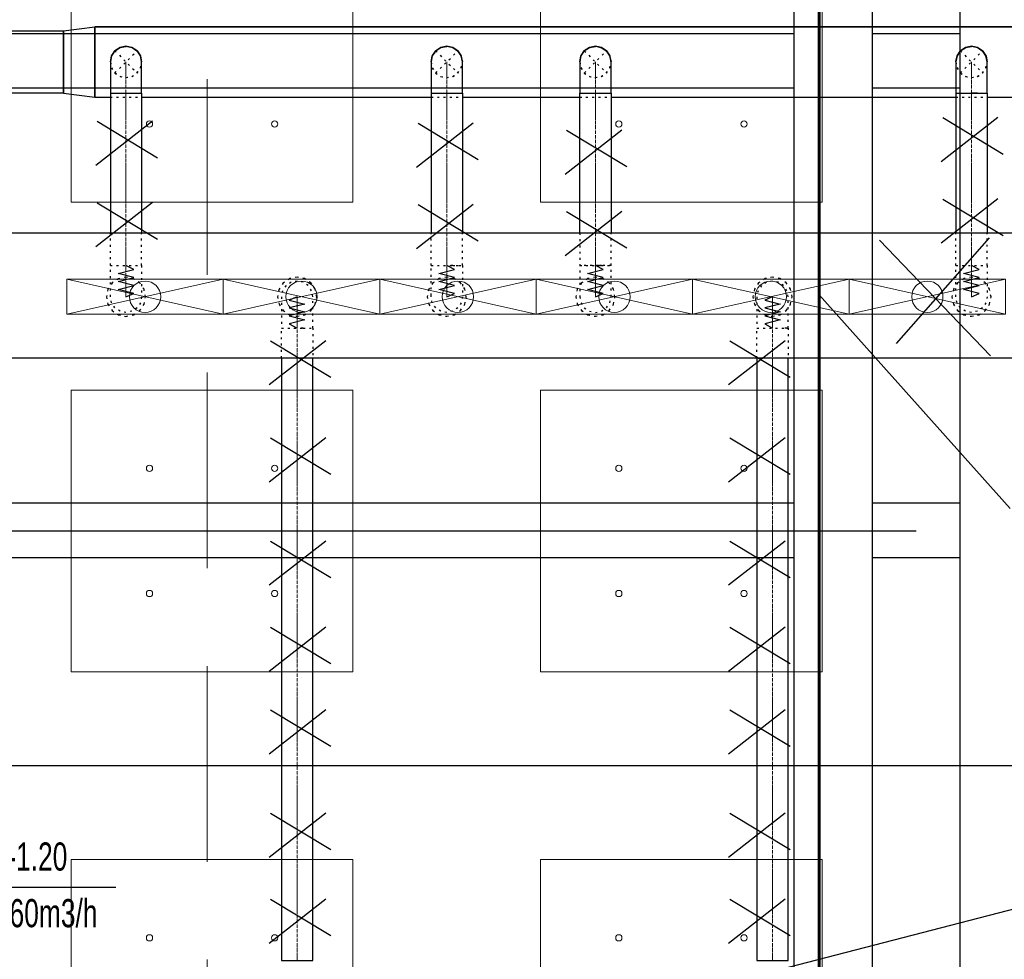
# Model space of a CAD drawing. Header units: centimetres. Extents: x -228435 to 46820, y -89367 to 152985.
# Tile 127 of 256: x -52269 to -45977, y 33763 to 39766. Entities that reach past the tile are written whole.
import ezdxf

# ---------------------------------------------------------------- set-up
doc = ezdxf.new("R2010")
doc.units = ezdxf.units.CM
doc.header["$LTSCALE"] = 50
for name, pattern in [('Balustrady$0$DASHED', [0.75, 0.5, -0.25]), ('CADVENT_CENTERLINE', [9.9, 7.4, -1, 0.5, -1]), ('CADVENT_HIDDEN', [0.8, 0.25, -0.55]), ('Kondygnacja  -0_5$0$HIDDEN', [9.525, 6.35, -3.175]), ('Kondygnacja  -0_5$0$HIDDEN2', [4.7625, 3.175, -1.5875]), ('Osie rzutów$0$DASHDOT2', [12.7, 6.35, -3.175, 0, -3.175])]:
    doc.linetypes.add(name, pattern=pattern)
doc.layers.get('0').update_dxf_attribs({"color": 8})
for name, color, linetype in [('01-103-Went PP_poziom-0_5$0$L_Nawiew', 250, 'Continuous'), ('bgde-nawiewDETAILS', 1, 'Continuous'), ('bgde-nawiewEXP', 250, 'Continuous'), ('bgde-nawiewHIDDEN', 250, 'Continuous'), ('bgde_VAV', 7, 'Continuous'), ('IS_zmiany 2024', 3, 'Continuous'), ('Kondygnacja  -0_5$0$ARCH_KONSTR_POWYŻEJ RZUTU', 8, 'Kondygnacja  -0_5$0$HIDDEN'), ('Kondygnacja  -0_5$0$ARCH_KONSTR_POWYŻEJ RZUTU_IST', 8, 'Kondygnacja  -0_5$0$HIDDEN2'), ('Osie rzutów$0$ARCH_INFO_OSIE_IST', 8, 'Osie rzutów$0$DASHDOT2'), ('Osie rzutów$0$ARCH_INFO_OSIE_OPISY_IST', 8, 'Continuous')]:
    doc.layers.add(name, color=color, linetype=linetype)
for name, color, linetype, lineweight in [('bgde-nawiewCEN', 7, 'Continuous', 13), ('bgde_nawiewnik', 11, 'Continuous', 5), ('SU Lampy kwadratowe  -05$0$ARCH_SUFITY_PODWIESZANE', 8, 'Continuous', 9)]:
    doc.layers.add(name, color=color, linetype=linetype, lineweight=lineweight)

# ---------------------------------------------------------------- blocks, each defined once
blk = doc.blocks.new('Osie rzutów')
at = {"layer": 'Osie rzutów$0$ARCH_INFO_OSIE_IST', "ltscale": 10}
for p, q in [((7460, 12510), (7460, 4623.26)), ((4436.24, 8000), (15156.54, 8000))]:
    blk.add_line(p, q, dxfattribs=at)
blk = doc.blocks.new('SU Lampy kwadratowe  -05$0$moduł sufitu')
at = {"layer": 'SU Lampy kwadratowe  -05$0$ARCH_SUFITY_PODWIESZANE'}
for points in [[(60, -60), (240, -60), (240, -240), (60, -240)], [(360, -60), (540, -60), (540, -240), (360, -240)], [(60, -360), (240, -360), (240, -540), (60, -540)], [(360, -360), (540, -360), (540, -540), (360, -540)]]:
    blk.add_lwpolyline(points, close=True, dxfattribs=at)
for centre in [(110, -110), (190, -110), (410, -110), (490, -110), (110, -190), (190, -190), (410, -190), (490, -190), (110, -410), (190, -410), (410, -410), (490, -410), (110, -490), (190, -490), (410, -490), (490, -490)]:
    blk.add_circle(centre, 2, dxfattribs=at)
blk = doc.blocks.new('SU Lampy kwadratowe  -05')
at = {"layer": 'SU Lampy kwadratowe  -05$0$ARCH_SUFITY_PODWIESZANE'}
for p in [(6860, 8600), (6860, 8000)]:
    blk.add_blockref('SU Lampy kwadratowe  -05$0$moduł sufitu', p, dxfattribs=at)
blk = doc.blocks.new('Kondygnacja  -0_5$0$konstrukcja istniejąca -0.5')
at = {"layer": 'Kondygnacja  -0_5$0$ARCH_KONSTR_POWYŻEJ RZUTU_IST', "ltscale": 10}
blk.add_line((7432, 8575), (7432, 7425), dxfattribs=at)
for points in [[(7382, 7425), (7382, 8575)], [(7488, 8575), (7488, 7425)], [(7382, 8132.89), (6338.46, 8132.89), (6338.46, 8167.89), (7382, 8167.89)], [(7432, 8167.89), (7488, 8167.89)], [(7488, 8132.89), (7432, 8132.89)]]:
    blk.add_lwpolyline(points, dxfattribs=at)
at = {"layer": 'Kondygnacja  -0_5$0$ARCH_KONSTR_POWYŻEJ RZUTU_IST', "ltscale": 10, "elevation": 0}
for points in [[(7382, 8432.89), (6338.46, 8432.89), (6338.46, 8467.89), (7382, 8467.89)], [(7432, 8467.89), (7488, 8467.89)], [(7488, 8432.89), (7432, 8432.89)]]:
    blk.add_lwpolyline(points, dxfattribs=at)
blk = doc.blocks.new('A$C066D7839')
at = {"layer": 'bgde_nawiewnik'}
for p, q in [((-50, -11.15), (-50, 11.15)), ((-50, 11.15), (50, 11.15)), ((-50, -11.15), (50, 11.15)), ((50, -11.15), (-50, 11.15)), ((50, 11.15), (50, -11.15)), ((50, -11.15), (-50, -11.15))]:
    blk.add_line(p, q, dxfattribs=at)
blk.add_circle((0, 0), 10, dxfattribs=at)

msp = doc.modelspace()

# ---------------------------------------------------------------- linework, layer by layer
at = {"linetype": 'Balustrady$0$DASHED', "lineweight": 20, "ltscale": 50}
msp.add_lwpolyline([(-53592.361, 52511.025), (-51070.214, 52511.025), (-51070.214, 5276.785), (-53592.361, 5276.785)], close=True, dxfattribs=at)
at = {"layer": 'bgde-nawiewCEN', "linetype": 'CADVENT_CENTERLINE', "ltscale": 0.06}
for p, q in [((-51590.031, 39295.952), (-51590.031, 39495.952)), ((-49540.031, 39295.952), (-49540.031, 39495.952)), ((-48590.031, 39295.952), (-48590.031, 39495.952)), ((-46186.383, 39295.952), (-46186.383, 39495.952)), ((-51590.031, 39295.952), (-51590.031, 38195.509)), ((-49540.031, 39295.952), (-49540.031, 38196.041)), ((-48590.031, 39295.952), (-48590.031, 38196.041)), ((-46186.383, 39295.952), (-46186.383, 38196.041)), ((-51590.031, 38195.509), (-51590.031, 38176.812)), ((-51590.031, 38176.812), (-51590.031, 38125.701)), ((-49540.031, 38196.041), (-49540.031, 38177.345)), ((-49540.031, 38177.345), (-49540.031, 38126.234)), ((-48590.031, 38196.041), (-48590.031, 38177.345)), ((-48590.031, 38177.345), (-48590.031, 38126.234)), ((-46186.383, 38196.041), (-46186.383, 38177.345)), ((-46186.383, 38177.345), (-46186.383, 38126.234)), ((-51590.031, 38125.701), (-51590.031, 38097.909)), ((-51590.031, 38097.909), (-51590.031, 38074.383)), ((-51590.031, 38074.383), (-51590.031, 38054.768)), ((-49540.031, 38126.234), (-49540.031, 38098.441)), ((-49540.031, 38098.441), (-49540.031, 38074.915)), ((-49540.031, 38074.915), (-49540.031, 38055.3)), ((-48590.031, 38126.234), (-48590.031, 38098.441)), ((-48590.031, 38098.441), (-48590.031, 38074.915)), ((-48590.031, 38074.915), (-48590.031, 38055.3)), ((-46186.383, 38126.234), (-46186.383, 38098.441)), ((-46186.383, 38098.441), (-46186.383, 38074.915)), ((-46186.383, 38074.915), (-46186.383, 38055.3)), ((-51590.031, 38054.768), (-51590.031, 38038.709)), ((-51590.031, 38038.709), (-51590.031, 38025.849)), ((-51590.031, 38025.849), (-51590.031, 38015.835)), ((-51590.031, 38015.835), (-51590.031, 38008.309)), ((-49540.031, 38055.3), (-49540.031, 38039.241)), ((-49540.031, 38039.241), (-49540.031, 38026.382)), ((-49540.031, 38026.382), (-49540.031, 38016.367)), ((-49540.031, 38016.367), (-49540.031, 38008.841)), ((-48590.031, 38055.3), (-48590.031, 38039.241)), ((-48590.031, 38039.241), (-48590.031, 38026.382)), ((-48590.031, 38026.382), (-48590.031, 38016.367)), ((-48590.031, 38016.367), (-48590.031, 38008.841)), ((-46186.383, 38055.3), (-46186.383, 38039.241)), ((-46186.383, 38039.241), (-46186.383, 38026.382)), ((-46186.383, 38026.382), (-46186.383, 38016.367)), ((-46186.383, 38016.367), (-46186.383, 38008.841)), ((-51590.031, 38008.309), (-51590.031, 38002.916)), ((-51590.031, 38002.916), (-51590.031, 37999.301)), ((-51590.031, 37999.301), (-51590.031, 37997.109)), ((-51590.031, 37997.109), (-51590.031, 37995.983)), ((-51590.031, 37995.983), (-51590.031, 37995.509)), ((-50496.365, 37995.567), (-50496.365, 37996.041)), ((-50496.365, 37994.441), (-50496.365, 37995.567)), ((-50496.365, 37992.248), (-50496.365, 37994.441)), ((-50496.365, 37988.634), (-50496.365, 37992.248)), ((-50496.365, 37983.241), (-50496.365, 37988.634)), ((-50496.365, 37975.715), (-50496.365, 37983.241)), ((-50496.365, 37965.7), (-50496.365, 37975.715)), ((-50496.365, 37952.841), (-50496.365, 37965.7)), ((-50496.365, 37936.782), (-50496.365, 37952.841)), ((-49540.031, 38008.841), (-49540.031, 38003.448)), ((-49540.031, 38003.448), (-49540.031, 37999.834)), ((-49540.031, 37999.834), (-49540.031, 37997.641)), ((-49540.031, 37997.641), (-49540.031, 37996.515)), ((-49540.031, 37996.515), (-49540.031, 37996.041)), ((-48590.031, 38008.841), (-48590.031, 38003.448)), ((-48590.031, 38003.448), (-48590.031, 37999.834)), ((-48590.031, 37999.834), (-48590.031, 37997.641)), ((-48590.031, 37997.641), (-48590.031, 37996.515)), ((-48590.031, 37996.515), (-48590.031, 37996.041)), ((-47458.102, 37995.567), (-47458.102, 37996.041)), ((-47458.102, 37994.441), (-47458.102, 37995.567)), ((-47458.102, 37992.248), (-47458.102, 37994.441)), ((-47458.102, 37988.634), (-47458.102, 37992.248)), ((-47458.102, 37983.241), (-47458.102, 37988.634)), ((-47458.102, 37975.715), (-47458.102, 37983.241)), ((-47458.102, 37965.7), (-47458.102, 37975.715)), ((-47458.102, 37952.841), (-47458.102, 37965.7)), ((-47458.102, 37936.782), (-47458.102, 37952.841)), ((-46186.383, 38008.841), (-46186.383, 38003.448)), ((-46186.383, 38003.448), (-46186.383, 37999.834)), ((-46186.383, 37999.834), (-46186.383, 37997.641)), ((-46186.383, 37997.641), (-46186.383, 37996.515)), ((-46186.383, 37996.515), (-46186.383, 37996.041)), ((-50496.365, 37917.167), (-50496.365, 37936.782)), ((-50496.365, 37893.641), (-50496.365, 37917.167)), ((-50496.365, 37865.848), (-50496.365, 37893.641)), ((-47458.102, 37917.167), (-47458.102, 37936.782)), ((-47458.102, 37893.641), (-47458.102, 37917.167)), ((-47458.102, 37865.848), (-47458.102, 37893.641)), ((-50496.365, 37814.737), (-50496.365, 37865.848)), ((-47458.102, 37814.737), (-47458.102, 37865.848)), ((-50496.365, 37796.041), (-50496.365, 37814.737)), ((-50496.365, 33755.331), (-50496.365, 37796.041)), ((-47458.102, 37796.041), (-47458.102, 37814.737)), ((-47458.102, 33755.331), (-47458.102, 37796.041))]:
    msp.add_line(p, q, dxfattribs=at)
at = {"layer": 'bgde-nawiewDETAILS', "linetype": 'CADVENT_HIDDEN'}
for p, q in [((-51660.742, 39425.241), (-51519.321, 39566.663)), ((-51660.742, 39566.663), (-51519.321, 39425.241)), ((-49610.742, 39425.241), (-49469.321, 39566.663)), ((-49610.742, 39566.663), (-49469.321, 39425.241)), ((-48660.742, 39425.241), (-48519.321, 39566.663)), ((-48660.742, 39566.663), (-48519.321, 39425.241)), ((-46257.094, 39425.241), (-46115.673, 39566.663)), ((-46257.094, 39566.663), (-46115.673, 39425.241))]:
    msp.add_line(p, q, dxfattribs=at)
at = {"layer": 'bgde-nawiewEXP', "linetype": 'Continuous'}
for points in [[(-51989.989, 39695.952), (-51789.989, 39720.952), (-51789.989, 39270.952), (-51690.031, 39270.952)], [(-51989.989, 39295.952), (-51789.989, 39270.952), (-51789.989, 39720.952), (-42626.9, 39720.952)], [(-42626.9, 39720.952), (-51789.989, 39720.952)], [(-53495.651, 39695.952), (-51989.989, 39695.952), (-51989.989, 39295.952), (-53495.651, 39295.952)], [(-51989.989, 39695.952), (-51989.989, 39295.952)], [(-51989.989, 39295.952), (-51989.989, 39695.952)], [(-51680.767, 39536.693), (-51660.742, 39566.663), (-51628.3, 39588.34), (-51627.209, 39588.557)], [(-51660.229, 39566.875), (-51659.597, 39567.79), (-51626.81, 39588.943), (-51591.35, 39595.406)], [(-51625.383, 39588.92), (-51590.031, 39595.952), (-51551.763, 39588.34), (-51550.838, 39587.722)], [(-51589.519, 39595.74), (-51588.424, 39595.939), (-51550.283, 39587.713), (-51520.639, 39567.209)], [(-51549.291, 39586.688), (-51519.321, 39566.663), (-51497.643, 39534.22), (-51497.426, 39533.129)], [(-49631.065, 39536.247), (-49610.742, 39566.663), (-49578.3, 39588.34), (-49577.416, 39588.516)], [(-49610.325, 39566.835), (-49609.815, 39567.578), (-49577.093, 39588.831), (-49541.124, 39595.499)], [(-49575.91, 39588.815), (-49540.031, 39595.952), (-49501.763, 39588.34), (-49501.014, 39587.839)], [(-49539.614, 39595.779), (-49538.728, 39595.944), (-49500.562, 39587.833), (-49470.414, 39567.115)], [(-49499.737, 39586.986), (-49469.321, 39566.663), (-49447.643, 39534.22), (-49447.468, 39533.337)], [(-48679.892, 39538.003), (-48660.742, 39566.663), (-48628.3, 39588.34), (-48626.572, 39588.684)], [(-48659.941, 39566.995), (-48658.925, 39568.434), (-48625.944, 39589.281), (-48591.978, 39595.146)], [(-48623.837, 39589.228), (-48590.031, 39595.952), (-48551.763, 39588.34), (-48550.299, 39587.361)], [(-48589.23, 39595.62), (-48587.495, 39595.92), (-48549.432, 39587.339), (-48521.267, 39567.469)], [(-48547.98, 39585.812), (-48519.321, 39566.663), (-48497.643, 39534.22), (-48497.3, 39532.493)], [(-46276.593, 39537.481), (-46257.094, 39566.663), (-46224.652, 39588.34), (-46223.183, 39588.632)], [(-46256.409, 39566.946), (-46255.551, 39568.173), (-46222.648, 39589.145), (-46188.086, 39595.247)], [(-46220.806, 39589.105), (-46186.383, 39595.952), (-46148.115, 39588.34), (-46146.87, 39587.508)], [(-46185.699, 39595.668), (-46184.224, 39595.929), (-46146.129, 39587.492), (-46117.375, 39567.368)], [(-46144.854, 39586.161), (-46115.673, 39566.663), (-46093.995, 39534.22), (-46093.703, 39532.752)], [(-51690.031, 39495.952), (-51682.419, 39534.22), (-51681.801, 39535.145)], [(-51690.018, 39497.559), (-51681.792, 39535.7), (-51661.288, 39565.344)], [(-51519.108, 39566.15), (-51518.193, 39565.517), (-51497.04, 39532.731), (-51490.577, 39497.27)], [(-51497.063, 39531.304), (-51490.031, 39495.952)], [(-49640.031, 39495.952), (-49632.419, 39534.22), (-49631.919, 39534.97)], [(-49640.023, 39497.255), (-49631.913, 39535.421), (-49611.195, 39565.57)], [(-49469.148, 39566.246), (-49468.405, 39565.735), (-49447.153, 39533.013), (-49440.484, 39497.045)], [(-49447.168, 39531.83), (-49440.031, 39495.952)], [(-48690.031, 39495.952), (-48682.419, 39534.22), (-48681.441, 39535.685)], [(-48689.999, 39498.489), (-48681.419, 39536.552), (-48661.548, 39564.716)], [(-48518.989, 39565.862), (-48517.55, 39564.846), (-48496.702, 39531.864), (-48490.838, 39497.899)], [(-48496.756, 39529.758), (-48490.031, 39495.952)], [(-46286.383, 39495.952), (-46278.771, 39534.22), (-46277.939, 39535.465)], [(-46286.36, 39498.111), (-46277.923, 39536.206), (-46257.799, 39564.96)], [(-46115.389, 39565.978), (-46114.162, 39565.119), (-46093.191, 39532.216), (-46087.088, 39497.654)], [(-46093.23, 39530.374), (-46086.383, 39495.952)], [(-51690.018, 39497.559), (-51689.819, 39496.465)], [(-49640.023, 39497.255), (-49639.859, 39496.369)], [(-48689.999, 39498.489), (-48689.699, 39496.753)], [(-46286.36, 39498.111), (-46286.1, 39496.637)], [(-51690.031, 39295.952), (-51690.031, 38403.941)], [(-51690.031, 39295.952), (-51490.031, 39295.952), (-51490.031, 38403.941)], [(-51490.031, 39270.952), (-49640.031, 39270.952)], [(-49640.031, 39295.952), (-49640.031, 38403.941)], [(-49640.031, 39295.952), (-49440.031, 39295.952), (-49440.031, 38403.941)], [(-49440.031, 39270.952), (-48690.031, 39270.952)], [(-48690.031, 38403.941), (-48690.031, 39295.952), (-48490.031, 39295.952), (-48490.031, 38403.941)], [(-48490.031, 39270.952), (-46286.383, 39270.952)], [(-46286.383, 39295.952), (-46286.383, 38403.941)], [(-46286.383, 39295.952), (-46148.115, 39295.952)], [(-46148.115, 39295.952), (-46186.383, 39295.952)], [(-46148.115, 39295.952), (-46086.383, 39295.952), (-46086.383, 38403.941)], [(-46086.383, 39270.952), (-44590.031, 39270.952)], [(-41538.801, 37603.941), (-59190.003, 37603.941), (-59190.003, 38403.941), (-41538.801, 38403.941)], [(-50596.365, 37603.941), (-50596.365, 33755.331), (-50396.365, 33755.331), (-50396.365, 37603.941)], [(-47558.102, 37603.941), (-47558.102, 33755.331), (-47358.102, 33755.331), (-47358.102, 37603.941)]]:
    msp.add_lwpolyline(points, dxfattribs=at)
for points in [[(-51690.031, 39295.952), (-51490.031, 39295.952), (-51490.031, 39495.952), (-51497.643, 39534.22), (-51519.321, 39566.663), (-51551.763, 39588.34), (-51590.031, 39595.952), (-51628.3, 39588.34), (-51660.742, 39566.663), (-51682.419, 39534.22), (-51690.031, 39495.952), (-51690.031, 39334.97)], [(-49640.031, 39295.952), (-49440.031, 39295.952), (-49440.031, 39495.952), (-49447.643, 39534.22), (-49469.321, 39566.663), (-49501.763, 39588.34), (-49540.031, 39595.952), (-49578.3, 39588.34), (-49610.742, 39566.663), (-49632.419, 39534.22), (-49640.031, 39495.952), (-49640.031, 39334.97)], [(-48690.031, 39295.952), (-48490.031, 39295.952), (-48490.031, 39495.952), (-48497.643, 39534.22), (-48519.321, 39566.663), (-48551.763, 39588.34), (-48590.031, 39595.952), (-48628.3, 39588.34), (-48660.742, 39566.663), (-48682.419, 39534.22), (-48690.031, 39495.952), (-48690.031, 39334.97)], [(-46286.383, 39295.952), (-46086.383, 39295.952), (-46086.383, 39495.952), (-46093.995, 39534.22), (-46115.673, 39566.663), (-46148.115, 39588.34), (-46186.383, 39595.952), (-46224.652, 39588.34), (-46257.094, 39566.663), (-46278.771, 39534.22), (-46286.383, 39495.952), (-46286.383, 39334.97)]]:
    msp.add_lwpolyline(points, close=True, dxfattribs=at)
at = {"layer": 'bgde-nawiewHIDDEN', "linetype": 'CADVENT_HIDDEN'}
for points in [[(-51627.209, 39588.557), (-51625.383, 39588.92)], [(-51591.35, 39595.406), (-51589.519, 39595.74)], [(-51550.838, 39587.722), (-51549.291, 39586.688)], [(-49577.416, 39588.516), (-49575.91, 39588.815)], [(-49541.124, 39595.499), (-49539.614, 39595.779)], [(-49501.014, 39587.839), (-49499.737, 39586.986)], [(-48626.572, 39588.684), (-48623.837, 39589.228)], [(-48591.978, 39595.146), (-48589.23, 39595.62)], [(-48550.299, 39587.361), (-48547.98, 39585.812)], [(-46223.183, 39588.632), (-46220.806, 39589.105)], [(-46188.086, 39595.247), (-46185.699, 39595.668)], [(-46146.87, 39587.508), (-46144.854, 39586.161)], [(-51681.801, 39535.145), (-51680.767, 39536.693)], [(-51661.288, 39565.344), (-51660.229, 39566.875)], [(-51520.639, 39567.209), (-51519.108, 39566.15)], [(-51497.426, 39533.129), (-51497.063, 39531.304)], [(-49631.919, 39534.97), (-49631.065, 39536.247)], [(-49611.195, 39565.57), (-49610.325, 39566.835)], [(-49470.414, 39567.115), (-49469.148, 39566.246)], [(-49447.468, 39533.337), (-49447.168, 39531.83)], [(-48681.441, 39535.685), (-48679.892, 39538.003)], [(-48661.548, 39564.716), (-48659.941, 39566.995)], [(-48521.267, 39567.469), (-48518.989, 39565.862)], [(-48497.3, 39532.493), (-48496.756, 39529.758)], [(-46277.939, 39535.465), (-46276.593, 39537.481)], [(-46257.799, 39564.96), (-46256.409, 39566.946)], [(-46117.375, 39567.368), (-46115.389, 39565.978)], [(-46093.703, 39532.752), (-46093.23, 39530.374)], [(-51690.031, 39495.952), (-51682.419, 39457.684), (-51660.742, 39425.241), (-51628.3, 39403.564), (-51590.031, 39395.952), (-51551.763, 39403.564), (-51519.321, 39425.241), (-51497.643, 39457.684), (-51490.031, 39495.952)], [(-51689.819, 39496.465), (-51683.022, 39459.173), (-51661.869, 39426.387), (-51629.779, 39404.191), (-51591.638, 39395.965), (-51553.253, 39402.961), (-51520.466, 39424.114), (-51498.27, 39456.204), (-51490.044, 39494.345), (-51490.577, 39497.27)], [(-49640.031, 39495.952), (-49632.419, 39457.684), (-49610.742, 39425.241), (-49578.3, 39403.564), (-49540.031, 39395.952), (-49501.763, 39403.564), (-49469.321, 39425.241), (-49447.643, 39457.684), (-49440.031, 39495.952)], [(-49639.859, 39496.369), (-49632.91, 39458.891), (-49611.657, 39426.169), (-49579.5, 39404.071), (-49541.334, 39395.96), (-49502.97, 39403.073), (-49470.248, 39424.326), (-49448.15, 39456.483), (-49440.04, 39494.649), (-49440.484, 39497.045)], [(-48690.031, 39495.952), (-48682.419, 39457.684), (-48660.742, 39425.241), (-48628.3, 39403.564), (-48590.031, 39395.952), (-48551.763, 39403.564), (-48519.321, 39425.241), (-48497.643, 39457.684), (-48490.031, 39495.952)], [(-48689.699, 39496.753), (-48683.36, 39460.04), (-48662.513, 39427.058), (-48630.631, 39404.565), (-48592.568, 39395.984), (-48554.119, 39402.623), (-48521.137, 39423.47), (-48498.644, 39455.352), (-48490.064, 39493.415), (-48490.838, 39497.899)], [(-46286.383, 39495.952), (-46278.771, 39457.684), (-46257.094, 39425.241), (-46224.652, 39403.564), (-46186.383, 39395.952), (-46148.115, 39403.564), (-46115.673, 39425.241), (-46093.995, 39457.684), (-46086.383, 39495.952)], [(-46286.1, 39496.637), (-46279.576, 39459.688), (-46258.604, 39426.785), (-46226.638, 39404.412), (-46188.543, 39395.975), (-46150.119, 39402.759), (-46117.216, 39423.731), (-46094.843, 39455.698), (-46086.407, 39493.793), (-46087.088, 39497.654)], [(-51690.031, 39270.952), (-51490.031, 39270.952)], [(-49640.031, 39270.952), (-49440.031, 39270.952)], [(-48690.031, 39270.952), (-48490.031, 39270.952)], [(-46286.383, 39270.952), (-46086.383, 39270.952)], [(-51690.031, 38195.509), (-51490.031, 38195.509), (-51490.031, 38403.941)], [(-51690.031, 38195.509), (-51690.031, 38403.941)], [(-49640.031, 38196.041), (-49640.031, 38403.941)], [(-49501.763, 38196.041), (-49440.031, 38196.041), (-49440.031, 38403.941)], [(-48690.031, 38403.941), (-48690.031, 37996.041), (-48682.419, 37957.773), (-48660.742, 37925.33), (-48628.3, 37903.653), (-48590.031, 37896.041), (-48551.763, 37903.653), (-48519.321, 37925.33), (-48497.643, 37957.773), (-48490.031, 37996.041), (-48490.031, 38196.041), (-48690.031, 38196.041), (-48690.031, 38196.041), (-48551.763, 38196.041)], [(-48551.763, 38196.041), (-48490.031, 38196.041), (-48490.031, 38403.941)], [(-46286.383, 38196.041), (-46086.383, 38196.041), (-46086.383, 38403.941)], [(-46286.383, 38196.041), (-46286.383, 38403.941)], [(-49640.031, 38196.041), (-49501.763, 38196.041)], [(-49501.763, 38196.041), (-49540.031, 38196.041)], [(-48551.763, 38196.041), (-48590.031, 38196.041)], [(-50596.365, 37603.941), (-50596.365, 37796.041), (-50458.097, 37796.041), (-50458.097, 37796.041), (-50396.365, 37796.041), (-50396.365, 37996.041), (-50403.977, 38034.309), (-50425.655, 38066.752), (-50458.097, 38088.429), (-50496.365, 38096.041), (-50534.634, 38088.429), (-50567.076, 38066.752), (-50588.753, 38034.309), (-50596.365, 37996.041), (-50596.365, 37796.041), (-50458.097, 37796.041)], [(-47558.102, 37603.941), (-47558.102, 37796.041), (-47358.102, 37796.041), (-47358.102, 37996.041), (-47365.714, 38034.309), (-47387.392, 38066.752), (-47419.834, 38088.429), (-47458.102, 38096.041), (-47496.371, 38088.429), (-47528.813, 38066.752), (-47550.49, 38034.309), (-47558.102, 37996.041), (-47558.102, 37796.041), (-47365.714, 37796.041)], [(-50458.097, 37796.041), (-50496.365, 37796.041)], [(-50458.097, 37796.041), (-50396.365, 37796.041), (-50396.365, 37603.941)], [(-47365.714, 37796.041), (-47387.392, 37796.041)], [(-47365.714, 37796.041), (-47358.102, 37796.041), (-47358.102, 37603.941)]]:
    msp.add_lwpolyline(points, dxfattribs=at)
for points in [[(-51690.031, 37995.509), (-51690.031, 38195.509), (-51490.031, 38195.509), (-51490.031, 37995.509), (-51497.643, 37957.24), (-51519.321, 37924.798), (-51551.763, 37903.121), (-51590.031, 37895.509), (-51628.3, 37903.121), (-51660.742, 37924.798), (-51682.419, 37957.24)], [(-49640.031, 38003.448), (-49640.031, 38196.041), (-49440.031, 38196.041), (-49440.031, 37996.041), (-49447.643, 37957.773), (-49469.321, 37925.33), (-49501.763, 37903.653), (-49540.031, 37896.041), (-49578.3, 37903.653), (-49610.742, 37925.33), (-49632.419, 37957.773), (-49640.031, 37996.041), (-49640.031, 37999.834)], [(-46286.383, 37996.041), (-46286.383, 38196.041), (-46086.383, 38196.041), (-46086.383, 37996.041), (-46093.995, 37957.773), (-46115.673, 37925.33), (-46148.115, 37903.653), (-46186.383, 37896.041), (-46224.652, 37903.653), (-46257.094, 37925.33), (-46278.771, 37957.773)], [(-51715.031, 37995.509), (-51705.516, 37947.673), (-51678.42, 37907.12), (-51637.867, 37880.024), (-51590.031, 37870.509), (-51542.196, 37880.024), (-51501.643, 37907.12), (-51474.546, 37947.673), (-51465.031, 37995.509), (-51474.546, 38043.344), (-51501.643, 38083.897), (-51542.196, 38110.994), (-51590.031, 38120.509), (-51637.867, 38110.994), (-51678.42, 38083.897), (-51705.516, 38043.344)], [(-51715.031, 37995.509), (-51705.516, 37947.673), (-51678.42, 37907.12), (-51637.867, 37880.024), (-51590.031, 37870.509), (-51542.196, 37880.024), (-51501.643, 37907.12), (-51474.546, 37947.673), (-51465.031, 37995.509), (-51474.546, 38043.344), (-51501.643, 38083.897), (-51542.196, 38110.994), (-51590.031, 38120.509), (-51637.867, 38110.994), (-51678.42, 38083.897), (-51705.516, 38043.344)], [(-50621.365, 37996.041), (-50611.85, 37948.206), (-50584.754, 37907.653), (-50544.201, 37880.556), (-50496.365, 37871.041), (-50448.53, 37880.556), (-50407.977, 37907.653), (-50380.88, 37948.206), (-50371.365, 37996.041), (-50380.88, 38043.877), (-50407.977, 38084.429), (-50448.53, 38111.526), (-50496.365, 38121.041), (-50544.201, 38111.526), (-50584.754, 38084.429), (-50611.85, 38043.877)], [(-50621.365, 37996.041), (-50611.85, 37948.206), (-50584.754, 37907.653), (-50544.201, 37880.556), (-50496.365, 37871.041), (-50448.53, 37880.556), (-50407.977, 37907.653), (-50380.88, 37948.206), (-50371.365, 37996.041), (-50380.88, 38043.877), (-50407.977, 38084.429), (-50448.53, 38111.526), (-50496.365, 38121.041), (-50544.201, 38111.526), (-50584.754, 38084.429), (-50611.85, 38043.877)], [(-49665.031, 37996.041), (-49655.516, 37948.206), (-49628.42, 37907.653), (-49587.867, 37880.556), (-49540.031, 37871.041), (-49492.196, 37880.556), (-49451.643, 37907.653), (-49424.546, 37948.206), (-49415.031, 37996.041), (-49424.546, 38043.877), (-49451.643, 38084.429), (-49492.196, 38111.526), (-49540.031, 38121.041), (-49587.867, 38111.526), (-49628.42, 38084.429), (-49655.516, 38043.877)], [(-49665.031, 37996.041), (-49655.516, 37948.206), (-49628.42, 37907.653), (-49587.867, 37880.556), (-49540.031, 37871.041), (-49492.196, 37880.556), (-49451.643, 37907.653), (-49424.546, 37948.206), (-49415.031, 37996.041), (-49424.546, 38043.877), (-49451.643, 38084.429), (-49492.196, 38111.526), (-49540.031, 38121.041), (-49587.867, 38111.526), (-49628.42, 38084.429), (-49655.516, 38043.877)], [(-48715.031, 37996.041), (-48705.516, 37948.206), (-48678.42, 37907.653), (-48637.867, 37880.556), (-48590.031, 37871.041), (-48542.196, 37880.556), (-48501.643, 37907.653), (-48474.546, 37948.206), (-48465.031, 37996.041), (-48474.546, 38043.877), (-48501.643, 38084.429), (-48542.196, 38111.526), (-48590.031, 38121.041), (-48637.867, 38111.526), (-48678.42, 38084.429), (-48705.516, 38043.877)], [(-48715.031, 37996.041), (-48705.516, 37948.206), (-48678.42, 37907.653), (-48637.867, 37880.556), (-48590.031, 37871.041), (-48542.196, 37880.556), (-48501.643, 37907.653), (-48474.546, 37948.206), (-48465.031, 37996.041), (-48474.546, 38043.877), (-48501.643, 38084.429), (-48542.196, 38111.526), (-48590.031, 38121.041), (-48637.867, 38111.526), (-48678.42, 38084.429), (-48705.516, 38043.877)], [(-47583.102, 37996.041), (-47573.587, 37948.206), (-47546.491, 37907.653), (-47505.938, 37880.556), (-47458.102, 37871.041), (-47410.267, 37880.556), (-47369.714, 37907.653), (-47342.617, 37948.206), (-47333.102, 37996.041), (-47342.617, 38043.877), (-47369.714, 38084.429), (-47410.267, 38111.526), (-47458.102, 38121.041), (-47505.938, 38111.526), (-47546.491, 38084.429), (-47573.587, 38043.877)], [(-47583.102, 37996.041), (-47573.587, 37948.206), (-47546.491, 37907.653), (-47505.938, 37880.556), (-47458.102, 37871.041), (-47410.267, 37880.556), (-47369.714, 37907.653), (-47342.617, 37948.206), (-47333.102, 37996.041), (-47342.617, 38043.877), (-47369.714, 38084.429), (-47410.267, 38111.526), (-47458.102, 38121.041), (-47505.938, 38111.526), (-47546.491, 38084.429), (-47573.587, 38043.877)], [(-46311.383, 37996.041), (-46301.868, 37948.206), (-46274.772, 37907.653), (-46234.219, 37880.556), (-46186.383, 37871.041), (-46138.548, 37880.556), (-46097.995, 37907.653), (-46070.898, 37948.206), (-46061.383, 37996.041), (-46070.898, 38043.877), (-46097.995, 38084.429), (-46138.548, 38111.526), (-46186.383, 38121.041), (-46234.219, 38111.526), (-46274.772, 38084.429), (-46301.868, 38043.877)], [(-46311.383, 37996.041), (-46301.868, 37948.206), (-46274.772, 37907.653), (-46234.219, 37880.556), (-46186.383, 37871.041), (-46138.548, 37880.556), (-46097.995, 37907.653), (-46070.898, 37948.206), (-46061.383, 37996.041), (-46070.898, 38043.877), (-46097.995, 38084.429), (-46138.548, 38111.526), (-46186.383, 38121.041), (-46234.219, 38111.526), (-46274.772, 38084.429), (-46301.868, 38043.877)]]:
    msp.add_lwpolyline(points, close=True, dxfattribs=at)
at = {"layer": 'bgde-nawiewHIDDEN'}
for points in [[(-51590.031, 37995.509), (-51540.031, 38016.806), (-51640.031, 38042.168), (-51540.031, 38067.388), (-51640.031, 38092.673), (-51540.031, 38118.208), (-51640.031, 38143.568), (-51540.031, 38169.026), (-51590.031, 38195.509)], [(-49540.031, 37996.041), (-49490.031, 38017.339), (-49590.031, 38042.701), (-49490.031, 38067.921), (-49590.031, 38093.206), (-49490.031, 38118.741), (-49590.031, 38144.1), (-49490.031, 38169.559), (-49540.031, 38196.041)], [(-48590.031, 37996.041), (-48540.031, 38017.339), (-48640.031, 38042.701), (-48540.031, 38067.921), (-48640.031, 38093.206), (-48540.031, 38118.741), (-48640.031, 38144.1), (-48540.031, 38169.559), (-48590.031, 38196.041)], [(-46186.383, 37996.041), (-46136.383, 38017.339), (-46236.383, 38042.701), (-46136.383, 38067.921), (-46236.383, 38093.206), (-46136.383, 38118.741), (-46236.383, 38144.1), (-46136.383, 38169.559), (-46186.383, 38196.041)], [(-50496.365, 37996.041), (-50546.365, 37974.743), (-50446.365, 37949.382), (-50546.365, 37924.161), (-50446.365, 37898.876), (-50546.365, 37873.341), (-50446.365, 37847.982), (-50546.365, 37822.523), (-50496.365, 37796.041)], [(-47458.102, 37996.041), (-47508.102, 37974.743), (-47408.102, 37949.382), (-47508.102, 37924.161), (-47408.102, 37898.876), (-47508.102, 37873.341), (-47408.102, 37847.982), (-47508.102, 37822.523), (-47458.102, 37796.041)]]:
    msp.add_lwpolyline(points, dxfattribs=at)
at = {"layer": 'bgde_VAV'}
msp.add_line((-51655.669, 34221.21, -2909.976), (-52728.85, 34221.21, -2909.976), dxfattribs=at)
at = {"layer": 'IS_zmiany 2024', "color": 1}
for p, q in [((-46380, 38860.177), (-46016.97, 39142.682)), ((-51783.648, 38836.73), (-51420.618, 39119.235)), ((-51773.648, 39116.73), (-51388.253, 38884.414)), ((-49733.648, 38824.645), (-49370.618, 39107.151)), ((-49723.648, 39104.645), (-49338.253, 38872.329)), ((-46370, 39140.177), (-45984.605, 38907.861)), ((-48783.648, 38780.111), (-48420.618, 39062.617)), ((-48773.648, 39060.111), (-48388.253, 38827.795)), ((-51783.648, 38316.882), (-51420.618, 38599.387)), ((-51773.648, 38596.882), (-51388.253, 38364.566)), ((-49733.648, 38304.797), (-49370.618, 38587.302)), ((-49723.648, 38584.797), (-49338.253, 38352.481)), ((-46380, 38340.329), (-46016.97, 38622.834)), ((-46370, 38620.329), (-45984.605, 38388.013)), ((-48783.648, 38260.263), (-48420.618, 38542.768)), ((-48773.648, 38540.263), (-48388.253, 38307.947)), ((-46064.52, 37618.235, 245), (-46774.52, 38357.879, 245)), ((-46664.52, 37698.235, 245), (-46070.903, 38371.755, 245)), ((-50675.526, 37434.306, 245), (-50312.496, 37716.812, 245)), ((-50665.526, 37714.306, 245), (-50280.131, 37481.991, 245)), ((-47740.221, 37434.306, 245), (-47377.191, 37716.812, 245)), ((-47730.221, 37714.306, 245), (-47344.826, 37481.991, 245)), ((-50675.526, 36814.095, 245), (-50312.496, 37096.6, 245)), ((-50665.526, 37094.095, 245), (-50280.131, 36861.779, 245)), ((-47740.221, 36814.095, 245), (-47377.191, 37096.6, 245)), ((-47730.221, 37094.095, 245), (-47344.826, 36861.779, 245)), ((-50675.526, 36154.311, 245), (-50312.496, 36436.816, 245)), ((-47740.221, 36154.311, 245), (-47377.191, 36436.816, 245)), ((-50665.526, 36434.311, 245), (-50280.131, 36201.995, 245)), ((-47730.221, 36434.311, 245), (-47344.826, 36201.995, 245)), ((-50675.526, 35604.323, 245), (-50312.496, 35886.829, 245)), ((-50665.526, 35884.323, 245), (-50280.131, 35652.007, 245)), ((-47740.221, 35604.323, 245), (-47377.191, 35886.829, 245)), ((-47730.221, 35884.323, 245), (-47344.826, 35652.007, 245)), ((-50675.526, 35075.961, 245), (-50312.496, 35358.467, 245)), ((-50665.526, 35355.961, 245), (-50280.131, 35123.645, 245)), ((-47740.221, 35075.961, 245), (-47377.191, 35358.467, 245)), ((-47730.221, 35355.961, 245), (-47344.826, 35123.645, 245)), ((-50675.526, 34416.177, 245), (-50312.496, 34698.682, 245)), ((-50665.526, 34696.177, 245), (-50280.131, 34463.861, 245)), ((-47740.221, 34416.177, 245), (-47377.191, 34698.682, 245)), ((-47730.221, 34696.177, 245), (-47344.826, 34463.861, 245)), ((-50675.526, 33866.189, 245), (-50312.496, 34148.695, 245)), ((-50665.526, 34146.189, 245), (-50280.131, 33913.873, 245)), ((-47740.221, 33866.189, 245), (-47377.191, 34148.695, 245)), ((-47730.221, 34146.189, 245), (-47344.826, 33913.873, 245))]:
    msp.add_line(p, q, dxfattribs=at)
at = {"layer": 'IS_zmiany 2024', "color": 2}
for p, q in [((-45940, 36643.026), (-47160, 38009.189)), ((-87900, 36500), (-46540, 36500)), ((-49426.621, 33179.152, 3110), (-37210.665, 36329.138, 245))]:
    msp.add_line(p, q, dxfattribs=at)
at = {"layer": 'IS_zmiany 2024', "color": 40, "lineweight": 60}
msp.add_lwpolyline([(-47160, 40645), (-22185, 40645), (-22185, 28995), (-47160, 28975)], close=True, dxfattribs=at)

# ---------------------------------------------------------------- block references
at = {"layer": '01-103-Went PP_poziom-0_5$0$L_Nawiew', "xscale": 10, "yscale": 10, "zscale": 10}
for p in [(-51468.405, 37996.041, 1362.041), (-50468.405, 37996.041, 1362.041), (-49468.405, 37996.041, 1362.041), (-48468.405, 37996.041, 1362.041), (-47468.405, 37996.041, 1362.041), (-46468.405, 37996.041, 1362.041)]:
    msp.add_blockref('A$C066D7839', p, dxfattribs=at)
at = {"layer": 'Kondygnacja  -0_5$0$ARCH_KONSTR_POWYŻEJ RZUTU', "xscale": 10, "yscale": 10, "zscale": 10}
msp.add_blockref('Kondygnacja  -0_5$0$konstrukcja istniejąca -0.5', (-121140, -45000), dxfattribs=at)
at = {"layer": 'Osie rzutów$0$ARCH_INFO_OSIE_OPISY_IST', "xscale": 10, "yscale": 10, "zscale": 10}
msp.add_blockref('Osie rzutów', (-121140, -45000), dxfattribs=at)
at = {"layer": 'SU Lampy kwadratowe  -05$0$ARCH_SUFITY_PODWIESZANE', "xscale": 10, "yscale": 10, "zscale": 10}
msp.add_blockref('SU Lampy kwadratowe  -05', (-121140, -45000), dxfattribs=at)

# ---------------------------------------------------------------- texts
at = {"layer": 'bgde_VAV', "width": 0.7}
for s, p in [('VAV-1.20', (-52685.907, 34329.513, -989.976)), ('V=3360m3/h', (-52732.316, 33967.704, -989.976))]:
    msp.add_text(s, height=180, dxfattribs=at).set_placement(p)

doc.saveas('drawing.dxf')
